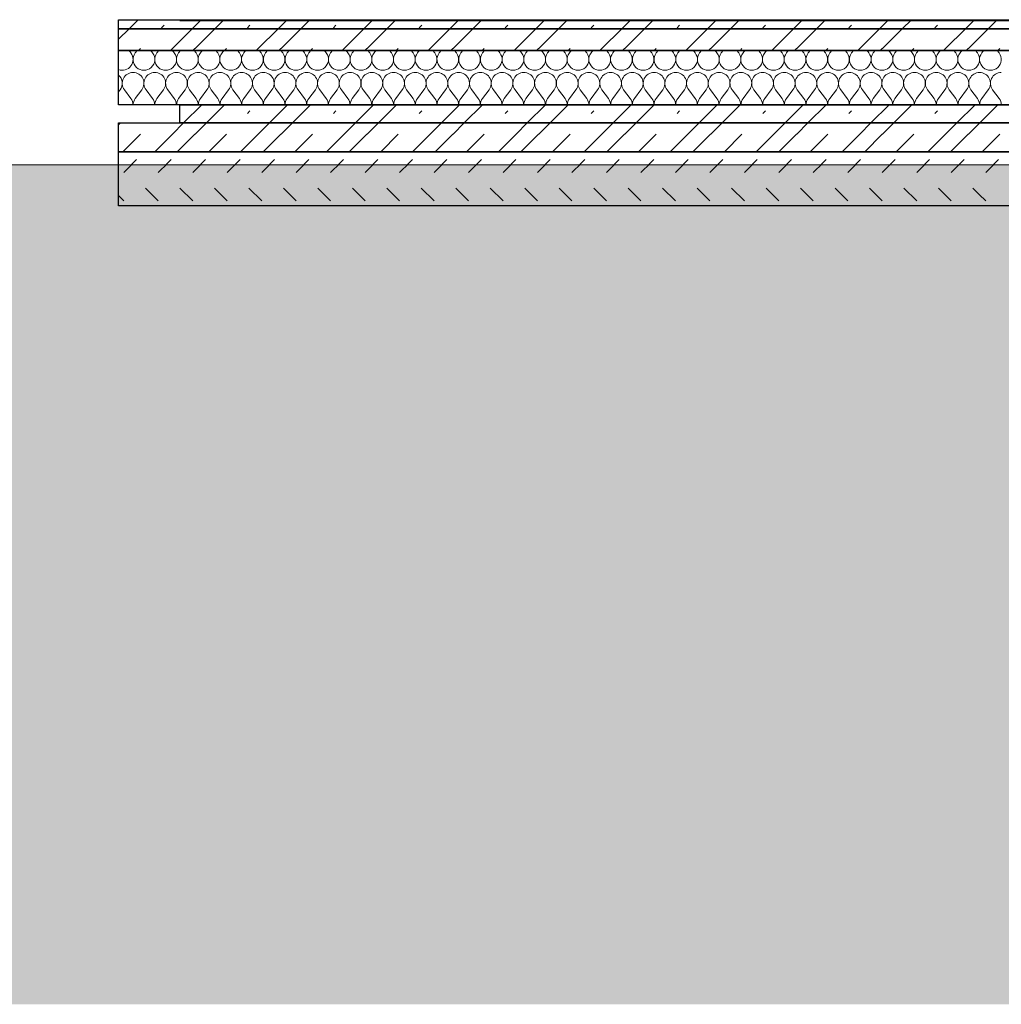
# Model space of a CAD drawing. Header units: millimetres. Extents: x -164296 to 75635, y 29674 to 91116.
# Tile 7 of 20: x -159373 to -156660, y 29674 to 32396. Entities that reach past the tile are written whole.
import ezdxf

# ---------------------------------------------------------------- set-up
doc = ezdxf.new("R2010")
doc.units = ezdxf.units.MM
doc.header["$MEASUREMENT"] = 0
doc.linetypes.add('Wipeout_Contour', pattern=[1000, 0, -1000])
for name, color, linetype in [('Konstrukce - nosné', 7, 'Continuous'), ('Nové_Výplně – Řezové', 7, 'Continuous'), ('Výplně – Řezové', 7, 'Continuous')]:
    doc.layers.add(name, color=color, linetype=linetype)

# ---------------------------------------------------------------- blocks, each defined once
blk = doc.blocks.new('*X10')
at = {"layer": 'Nové_Výplně – Řezové', "color": 21, "linetype": 'Continuous', "lineweight": 20, "true_color": 0xffaaaa}
for p, q in [((-159100.4, 32341.6), (-159071.2, 32370.9)), ((-158951.4, 32316.4), (-158896.9, 32370.9)), ((-158888.1, 32316.4), (-158833.7, 32370.9)), ((-158713.9, 32316.4), (-158659.4, 32370.9)), ((-158650.6, 32316.4), (-158596.2, 32370.9)), ((-158476.4, 32316.4), (-158421.9, 32370.9)), ((-158413.1, 32316.4), (-158358.7, 32370.9)), ((-158238.9, 32316.4), (-158184.4, 32370.9)), ((-158175.6, 32316.4), (-158121.2, 32370.9)), ((-158001.4, 32316.4), (-157946.9, 32370.9)), ((-157938.1, 32316.4), (-157883.7, 32370.9)), ((-157763.9, 32316.4), (-157709.4, 32370.9)), ((-157700.6, 32316.4), (-157646.2, 32370.9)), ((-157526.4, 32316.4), (-157471.9, 32370.9)), ((-157463.1, 32316.4), (-157408.7, 32370.9)), ((-157288.9, 32316.4), (-157234.4, 32370.9)), ((-157225.6, 32316.4), (-157171.2, 32370.9)), ((-157051.4, 32316.4), (-156996.9, 32370.9)), ((-156988.1, 32316.4), (-156933.7, 32370.9)), ((-156813.9, 32316.4), (-156759.4, 32370.9)), ((-156750.6, 32316.4), (-156696.2, 32370.9)), ((-159044.8, 32310.9), (-159039.3, 32316.4)), ((-158956.9, 32310.9), (-158951.4, 32316.4)), ((-158894.4, 32310.9), (-158888.9, 32316.4)), ((-158807.3, 32310.9), (-158801.8, 32316.4)), ((-158719.4, 32310.9), (-158713.9, 32316.4)), ((-158656.9, 32310.9), (-158651.4, 32316.4)), ((-158569.8, 32310.9), (-158564.3, 32316.4)), ((-158481.9, 32310.9), (-158476.4, 32316.4)), ((-158419.4, 32310.9), (-158413.9, 32316.4)), ((-158332.3, 32310.9), (-158326.8, 32316.4)), ((-158244.4, 32310.9), (-158238.9, 32316.4)), ((-158181.9, 32310.9), (-158176.4, 32316.4)), ((-158094.8, 32310.9), (-158089.3, 32316.4)), ((-158006.9, 32310.9), (-158001.4, 32316.4)), ((-157944.4, 32310.9), (-157938.9, 32316.4)), ((-157857.3, 32310.9), (-157851.8, 32316.4)), ((-157769.4, 32310.9), (-157763.9, 32316.4)), ((-157706.9, 32310.9), (-157701.4, 32316.4)), ((-157619.8, 32310.9), (-157614.3, 32316.4)), ((-157531.9, 32310.9), (-157526.4, 32316.4)), ((-157469.4, 32310.9), (-157463.9, 32316.4)), ((-157382.3, 32310.9), (-157376.8, 32316.4)), ((-157294.4, 32310.9), (-157288.9, 32316.4)), ((-157231.9, 32310.9), (-157226.4, 32316.4)), ((-157144.8, 32310.9), (-157139.3, 32316.4)), ((-157056.9, 32310.9), (-157051.4, 32316.4)), ((-156994.4, 32310.9), (-156988.9, 32316.4)), ((-156907.3, 32310.9), (-156901.8, 32316.4)), ((-156819.4, 32310.9), (-156813.9, 32316.4)), ((-156756.9, 32310.9), (-156751.4, 32316.4)), ((-156669.8, 32310.9), (-156664.3, 32316.4))]:
    blk.add_line(p, q, dxfattribs=at)
blk = doc.blocks.new('výplň_4_1', base_point=(0, 0))
at = {"layer": 'Nové_Výplně – Řezové', "color": 1, "linetype": 'Continuous', "lineweight": 25, "flags": 128}
blk.add_lwpolyline([(-159100.4, 32310.9), (-159100.4, 32370.9), (-152311.2, 32370.9), (-152311.2, 32310.9)], close=True, dxfattribs=at)
at = {"layer": 'Nové_Výplně – Řezové', "color": 21, "linetype": 'Continuous', "lineweight": 20, "true_color": 0xffaaaa}
blk.add_blockref('*X10', (0, 0), dxfattribs=at)
blk = doc.blocks.new('*X12')
at = {"layer": 'Nové_Výplně – Řezové', "color": 21, "linetype": 'Continuous', "lineweight": 20, "true_color": 0xffaaaa}
for p, q in [((-159066, 32304), (-159071.2, 32310.9)), ((-159054, 32304), (-159048.8, 32310.9)), ((-159006, 32304), (-159011.2, 32310.9)), ((-158994, 32304), (-158988.8, 32310.9)), ((-158946, 32304), (-158951.2, 32310.9)), ((-158934, 32304), (-158928.8, 32310.9)), ((-158886, 32304), (-158891.2, 32310.9)), ((-158874, 32304), (-158868.8, 32310.9)), ((-158826, 32304), (-158831.2, 32310.9)), ((-158814, 32304), (-158808.8, 32310.9)), ((-158766, 32304), (-158771.2, 32310.9)), ((-158754, 32304), (-158748.8, 32310.9)), ((-158706, 32304), (-158711.2, 32310.9)), ((-158694, 32304), (-158688.8, 32310.9)), ((-158646, 32304), (-158651.2, 32310.9)), ((-158634, 32304), (-158628.8, 32310.9)), ((-158586, 32304), (-158591.2, 32310.9)), ((-158574, 32304), (-158568.8, 32310.9)), ((-158526, 32304), (-158531.2, 32310.9)), ((-158514, 32304), (-158508.8, 32310.9)), ((-158466, 32304), (-158471.2, 32310.9)), ((-158454, 32304), (-158448.8, 32310.9)), ((-158406, 32304), (-158411.2, 32310.9)), ((-158394, 32304), (-158388.8, 32310.9)), ((-158346, 32304), (-158351.2, 32310.9)), ((-158334, 32304), (-158328.8, 32310.9)), ((-158286, 32304), (-158291.2, 32310.9)), ((-158274, 32304), (-158268.8, 32310.9)), ((-158226, 32304), (-158231.2, 32310.9)), ((-158214, 32304), (-158208.8, 32310.9)), ((-158166, 32304), (-158171.2, 32310.9)), ((-158154, 32304), (-158148.8, 32310.9)), ((-158106, 32304), (-158111.2, 32310.9)), ((-158094, 32304), (-158088.8, 32310.9)), ((-158046, 32304), (-158051.2, 32310.9)), ((-158034, 32304), (-158028.8, 32310.9)), ((-157986, 32304), (-157991.2, 32310.9)), ((-157974, 32304), (-157968.8, 32310.9)), ((-157926, 32304), (-157931.2, 32310.9)), ((-157914, 32304), (-157908.8, 32310.9)), ((-157866, 32304), (-157871.2, 32310.9)), ((-157854, 32304), (-157848.8, 32310.9)), ((-157806, 32304), (-157811.2, 32310.9)), ((-157794, 32304), (-157788.8, 32310.9)), ((-157746, 32304), (-157751.2, 32310.9)), ((-157734, 32304), (-157728.8, 32310.9)), ((-157686, 32304), (-157691.2, 32310.9)), ((-157674, 32304), (-157668.8, 32310.9)), ((-157626, 32304), (-157631.2, 32310.9)), ((-157614, 32304), (-157608.8, 32310.9)), ((-157566, 32304), (-157571.2, 32310.9)), ((-157554, 32304), (-157548.8, 32310.9)), ((-157506, 32304), (-157511.2, 32310.9)), ((-157494, 32304), (-157488.8, 32310.9)), ((-157446, 32304), (-157451.2, 32310.9)), ((-157434, 32304), (-157428.8, 32310.9)), ((-157386, 32304), (-157391.2, 32310.9)), ((-157374, 32304), (-157368.8, 32310.9)), ((-157326, 32304), (-157331.2, 32310.9)), ((-157314, 32304), (-157308.8, 32310.9)), ((-157266, 32304), (-157271.2, 32310.9)), ((-157254, 32304), (-157248.8, 32310.9)), ((-157206, 32304), (-157211.2, 32310.9)), ((-157194, 32304), (-157188.8, 32310.9)), ((-157146, 32304), (-157151.2, 32310.9)), ((-157134, 32304), (-157128.8, 32310.9)), ((-157086, 32304), (-157091.2, 32310.9)), ((-157074, 32304), (-157068.8, 32310.9)), ((-157026, 32304), (-157031.2, 32310.9)), ((-157014, 32304), (-157008.8, 32310.9)), ((-156966, 32304), (-156971.2, 32310.9)), ((-156954, 32304), (-156948.8, 32310.9)), ((-156906, 32304), (-156911.2, 32310.9)), ((-156894, 32304), (-156888.8, 32310.9)), ((-156846, 32304), (-156851.2, 32310.9)), ((-156834, 32304), (-156828.8, 32310.9)), ((-156786, 32304), (-156791.2, 32310.9)), ((-156774, 32304), (-156768.8, 32310.9)), ((-156726, 32304), (-156731.2, 32310.9)), ((-156714, 32304), (-156708.8, 32310.9)), ((-156666, 32304), (-156671.2, 32310.9)), ((-159100.4, 32196.1), (-159096, 32202)), ((-159066, 32178), (-159084, 32202)), ((-159054, 32178), (-159036, 32202)), ((-159006, 32178), (-159024, 32202)), ((-158994, 32178), (-158976, 32202)), ((-158946, 32178), (-158964, 32202)), ((-158934, 32178), (-158916, 32202)), ((-158886, 32178), (-158904, 32202)), ((-158874, 32178), (-158856, 32202)), ((-158826, 32178), (-158844, 32202)), ((-158814, 32178), (-158796, 32202)), ((-158766, 32178), (-158784, 32202)), ((-158754, 32178), (-158736, 32202)), ((-158706, 32178), (-158724, 32202)), ((-158694, 32178), (-158676, 32202)), ((-158646, 32178), (-158664, 32202)), ((-158634, 32178), (-158616, 32202)), ((-158586, 32178), (-158604, 32202)), ((-158574, 32178), (-158556, 32202)), ((-158526, 32178), (-158544, 32202)), ((-158514, 32178), (-158496, 32202)), ((-158466, 32178), (-158484, 32202)), ((-158454, 32178), (-158436, 32202)), ((-158406, 32178), (-158424, 32202)), ((-158394, 32178), (-158376, 32202)), ((-158346, 32178), (-158364, 32202)), ((-158334, 32178), (-158316, 32202)), ((-158286, 32178), (-158304, 32202)), ((-158274, 32178), (-158256, 32202)), ((-158226, 32178), (-158244, 32202)), ((-158214, 32178), (-158196, 32202)), ((-158166, 32178), (-158184, 32202)), ((-158154, 32178), (-158136, 32202)), ((-158106, 32178), (-158124, 32202)), ((-158094, 32178), (-158076, 32202)), ((-158046, 32178), (-158064, 32202)), ((-158034, 32178), (-158016, 32202)), ((-157986, 32178), (-158004, 32202)), ((-157974, 32178), (-157956, 32202)), ((-157926, 32178), (-157944, 32202)), ((-157914, 32178), (-157896, 32202)), ((-157866, 32178), (-157884, 32202)), ((-157854, 32178), (-157836, 32202)), ((-157806, 32178), (-157824, 32202)), ((-157794, 32178), (-157776, 32202)), ((-157746, 32178), (-157764, 32202)), ((-157734, 32178), (-157716, 32202)), ((-157686, 32178), (-157704, 32202)), ((-157674, 32178), (-157656, 32202)), ((-157626, 32178), (-157644, 32202)), ((-157614, 32178), (-157596, 32202)), ((-157566, 32178), (-157584, 32202)), ((-157554, 32178), (-157536, 32202)), ((-157506, 32178), (-157524, 32202)), ((-157494, 32178), (-157476, 32202)), ((-157446, 32178), (-157464, 32202)), ((-157434, 32178), (-157416, 32202)), ((-157386, 32178), (-157404, 32202)), ((-157374, 32178), (-157356, 32202)), ((-157326, 32178), (-157344, 32202)), ((-157314, 32178), (-157296, 32202)), ((-157266, 32178), (-157284, 32202)), ((-157254, 32178), (-157236, 32202)), ((-157206, 32178), (-157224, 32202)), ((-157194, 32178), (-157176, 32202)), ((-157146, 32178), (-157164, 32202)), ((-157134, 32178), (-157116, 32202)), ((-157086, 32178), (-157104, 32202)), ((-157074, 32178), (-157056, 32202)), ((-157026, 32178), (-157044, 32202)), ((-157014, 32178), (-156996, 32202)), ((-156966, 32178), (-156984, 32202)), ((-156954, 32178), (-156936, 32202)), ((-156906, 32178), (-156924, 32202)), ((-156894, 32178), (-156876, 32202)), ((-156846, 32178), (-156864, 32202)), ((-156834, 32178), (-156816, 32202)), ((-156786, 32178), (-156804, 32202)), ((-156774, 32178), (-156756, 32202)), ((-156726, 32178), (-156744, 32202)), ((-156714, 32178), (-156696, 32202)), ((-156666, 32178), (-156684, 32202))]:
    blk.add_line(p, q, dxfattribs=at)
for centre, start, end in [((-159090, 32286), 249.6345, 36.8699), ((-159030, 32286), 143.1301, 36.8699), ((-158970, 32286), 143.1301, 36.8699), ((-158910, 32286), 143.1301, 36.8699), ((-158850, 32286), 143.1301, 36.8699), ((-158790, 32286), 143.1301, 36.8699), ((-158730, 32286), 143.1301, 36.8699), ((-158670, 32286), 143.1301, 36.8699), ((-158610, 32286), 143.1301, 36.8699), ((-158550, 32286), 143.1301, 36.8699), ((-158490, 32286), 143.1301, 36.8699), ((-158430, 32286), 143.1301, 36.8699), ((-158370, 32286), 143.1301, 36.8699), ((-158310, 32286), 143.1301, 36.8699), ((-158250, 32286), 143.1301, 36.8699), ((-158190, 32286), 143.1301, 36.8699), ((-158130, 32286), 143.1301, 36.8699), ((-158070, 32286), 143.1301, 36.8699), ((-158010, 32286), 143.1301, 36.8699), ((-157950, 32286), 143.1301, 36.8699), ((-157890, 32286), 143.1301, 36.8699), ((-157830, 32286), 143.1301, 36.8699), ((-157770, 32286), 143.1301, 36.8699), ((-157710, 32286), 143.1301, 36.8699), ((-157650, 32286), 143.1301, 36.8699), ((-157590, 32286), 143.1301, 36.8699), ((-157530, 32286), 143.1301, 36.8699), ((-157470, 32286), 143.1301, 36.8699), ((-157410, 32286), 143.1301, 36.8699), ((-157350, 32286), 143.1301, 36.8699), ((-157290, 32286), 143.1301, 36.8699), ((-157230, 32286), 143.1301, 36.8699), ((-157170, 32286), 143.1301, 36.8699), ((-157110, 32286), 143.1301, 36.8699), ((-157050, 32286), 143.1301, 36.8699), ((-156990, 32286), 143.1301, 36.8699), ((-156930, 32286), 143.1301, 36.8699), ((-156870, 32286), 143.1301, 36.8699), ((-156810, 32286), 143.1301, 36.8699), ((-156750, 32286), 143.1301, 36.8699), ((-156690, 32286), 143.1301, 36.8699), ((-159120, 32220), 323.1301, 49.308), ((-159060, 32220), 90, 216.8699), ((-159060, 32220), 323.1301, 90), ((-159000, 32220), 90, 216.8699), ((-159000, 32220), 323.1301, 90), ((-158940, 32220), 90, 216.8699), ((-158940, 32220), 323.1301, 90), ((-158880, 32220), 90, 216.8699), ((-158880, 32220), 323.1301, 90), ((-158820, 32220), 90, 216.8699), ((-158820, 32220), 323.1301, 90), ((-158760, 32220), 90, 216.8699), ((-158760, 32220), 323.1301, 90), ((-158700, 32220), 90, 216.8699), ((-158700, 32220), 323.1301, 90), ((-158640, 32220), 90, 216.8699), ((-158640, 32220), 323.1301, 90), ((-158580, 32220), 90, 216.8699), ((-158580, 32220), 323.1301, 90), ((-158520, 32220), 90, 216.8699), ((-158520, 32220), 323.1301, 90), ((-158460, 32220), 90, 216.8699), ((-158460, 32220), 323.1301, 90), ((-158400, 32220), 90, 216.8699), ((-158400, 32220), 323.1301, 90), ((-158340, 32220), 90, 216.8699), ((-158340, 32220), 323.1301, 90), ((-158280, 32220), 90, 216.8699), ((-158280, 32220), 323.1301, 90), ((-158220, 32220), 90, 216.8699), ((-158220, 32220), 323.1301, 90), ((-158160, 32220), 90, 216.8699), ((-158160, 32220), 323.1301, 90), ((-158100, 32220), 90, 216.8699), ((-158100, 32220), 323.1301, 90), ((-158040, 32220), 90, 216.8699), ((-158040, 32220), 323.1301, 90), ((-157980, 32220), 90, 216.8699), ((-157980, 32220), 323.1301, 90), ((-157920, 32220), 90, 216.8699), ((-157920, 32220), 323.1301, 90), ((-157860, 32220), 90, 216.8699), ((-157860, 32220), 323.1301, 90), ((-157800, 32220), 90, 216.8699), ((-157800, 32220), 323.1301, 90), ((-157740, 32220), 90, 216.8699), ((-157740, 32220), 323.1301, 90), ((-157680, 32220), 90, 216.8699), ((-157680, 32220), 323.1301, 90), ((-157620, 32220), 90, 216.8699), ((-157620, 32220), 323.1301, 90), ((-157560, 32220), 90, 216.8699), ((-157560, 32220), 323.1301, 90), ((-157500, 32220), 90, 216.8699), ((-157500, 32220), 323.1301, 90), ((-157440, 32220), 90, 216.8699), ((-157440, 32220), 323.1301, 90), ((-157380, 32220), 90, 216.8699), ((-157380, 32220), 323.1301, 90), ((-157320, 32220), 90, 216.8699), ((-157320, 32220), 323.1301, 90), ((-157260, 32220), 90, 216.8699), ((-157260, 32220), 323.1301, 90), ((-157200, 32220), 90, 216.8699), ((-157200, 32220), 323.1301, 90), ((-157140, 32220), 90, 216.8699), ((-157140, 32220), 323.1301, 90), ((-157080, 32220), 90, 216.8699), ((-157080, 32220), 323.1301, 90), ((-157020, 32220), 90, 216.8699), ((-157020, 32220), 323.1301, 90), ((-156960, 32220), 90, 216.8699), ((-156960, 32220), 323.1301, 90), ((-156900, 32220), 90, 216.8699), ((-156900, 32220), 323.1301, 90), ((-156840, 32220), 90, 216.8699), ((-156840, 32220), 323.1301, 90), ((-156780, 32220), 90, 216.8699), ((-156780, 32220), 323.1301, 90), ((-156720, 32220), 90, 216.8699), ((-156720, 32220), 323.1301, 90), ((-156660, 32220), 90, 216.8699), ((-159090, 32160), 1.6704, 36.8699), ((-159030, 32160), 143.1301, 178.3296), ((-159030, 32160), 1.6704, 36.8699), ((-158970, 32160), 143.1301, 178.3296), ((-158970, 32160), 1.6704, 36.8699), ((-158910, 32160), 143.1301, 178.3296), ((-158910, 32160), 1.6704, 36.8699), ((-158850, 32160), 143.1301, 178.3296), ((-158850, 32160), 1.6704, 36.8699), ((-158790, 32160), 143.1301, 178.3296), ((-158790, 32160), 1.6704, 36.8699), ((-158730, 32160), 143.1301, 178.3296), ((-158730, 32160), 1.6704, 36.8699), ((-158670, 32160), 143.1301, 178.3296), ((-158670, 32160), 1.6704, 36.8699), ((-158610, 32160), 143.1301, 178.3296), ((-158610, 32160), 1.6704, 36.8699), ((-158550, 32160), 143.1301, 178.3296), ((-158550, 32160), 1.6704, 36.8699), ((-158490, 32160), 143.1301, 178.3296), ((-158490, 32160), 1.6704, 36.8699), ((-158430, 32160), 143.1301, 178.3296), ((-158430, 32160), 1.6704, 36.8699), ((-158370, 32160), 143.1301, 178.3296), ((-158370, 32160), 1.6704, 36.8699), ((-158310, 32160), 143.1301, 178.3296), ((-158310, 32160), 1.6704, 36.8699), ((-158250, 32160), 143.1301, 178.3296), ((-158250, 32160), 1.6704, 36.8699), ((-158190, 32160), 143.1301, 178.3296), ((-158190, 32160), 1.6704, 36.8699), ((-158130, 32160), 143.1301, 178.3296), ((-158130, 32160), 1.6704, 36.8699), ((-158070, 32160), 143.1301, 178.3296), ((-158070, 32160), 1.6704, 36.8699), ((-158010, 32160), 143.1301, 178.3296), ((-158010, 32160), 1.6704, 36.8699), ((-157950, 32160), 143.1301, 178.3296), ((-157950, 32160), 1.6704, 36.8699), ((-157890, 32160), 143.1301, 178.3296), ((-157890, 32160), 1.6704, 36.8699), ((-157830, 32160), 143.1301, 178.3296), ((-157830, 32160), 1.6704, 36.8699), ((-157770, 32160), 143.1301, 178.3296), ((-157770, 32160), 1.6704, 36.8699), ((-157710, 32160), 143.1301, 178.3296), ((-157710, 32160), 1.6704, 36.8699), ((-157650, 32160), 143.1301, 178.3296), ((-157650, 32160), 1.6704, 36.8699), ((-157590, 32160), 143.1301, 178.3296), ((-157590, 32160), 1.6704, 36.8699), ((-157530, 32160), 143.1301, 178.3296), ((-157530, 32160), 1.6704, 36.8699), ((-157470, 32160), 143.1301, 178.3296), ((-157470, 32160), 1.6704, 36.8699), ((-157410, 32160), 143.1301, 178.3296), ((-157410, 32160), 1.6704, 36.8699), ((-157350, 32160), 143.1301, 178.3296), ((-157350, 32160), 1.6704, 36.8699), ((-157290, 32160), 143.1301, 178.3296), ((-157290, 32160), 1.6704, 36.8699), ((-157230, 32160), 143.1301, 178.3296), ((-157230, 32160), 1.6704, 36.8699), ((-157170, 32160), 143.1301, 178.3296), ((-157170, 32160), 1.6704, 36.8699), ((-157110, 32160), 143.1301, 178.3296), ((-157110, 32160), 1.6704, 36.8699), ((-157050, 32160), 143.1301, 178.3296), ((-157050, 32160), 1.6704, 36.8699), ((-156990, 32160), 143.1301, 178.3296), ((-156990, 32160), 1.6704, 36.8699), ((-156930, 32160), 143.1301, 178.3296), ((-156930, 32160), 1.6704, 36.8699), ((-156870, 32160), 143.1301, 178.3296), ((-156870, 32160), 1.6704, 36.8699), ((-156810, 32160), 143.1301, 178.3296), ((-156810, 32160), 1.6704, 36.8699), ((-156750, 32160), 143.1301, 178.3296), ((-156750, 32160), 1.6704, 36.8699), ((-156690, 32160), 143.1301, 178.3296), ((-156690, 32160), 1.6704, 36.8699)]:
    blk.add_arc(centre, 30, start, end, dxfattribs=at)
blk = doc.blocks.new('výplň_5_1', base_point=(0, 0))
at = {"layer": 'Nové_Výplně – Řezové', "color": 1, "linetype": 'Continuous', "lineweight": 25, "flags": 128}
blk.add_lwpolyline([(-159100.4, 32160.9), (-159100.4, 32310.9), (-152311.2, 32310.9), (-152311.2, 32160.9)], close=True, dxfattribs=at)
at = {"layer": 'Nové_Výplně – Řezové', "color": 21, "linetype": 'Continuous', "lineweight": 20, "true_color": 0xffaaaa}
blk.add_blockref('*X12', (0, 0), dxfattribs=at)
blk = doc.blocks.new('*X14')
at = {"layer": 'Nové_Výplně – Řezové', "color": 21, "linetype": 'Continuous', "lineweight": 20, "true_color": 0xffaaaa}
for p, q in [((-159071.2, 32370.9), (-159046.2, 32395.9)), ((-158896.9, 32370.9), (-158871.9, 32395.9)), ((-158833.7, 32370.9), (-158808.7, 32395.9)), ((-158659.4, 32370.9), (-158634.4, 32395.9)), ((-158596.2, 32370.9), (-158571.2, 32395.9)), ((-158421.9, 32370.9), (-158396.9, 32395.9)), ((-158358.7, 32370.9), (-158333.7, 32395.9)), ((-158184.4, 32370.9), (-158159.4, 32395.9)), ((-158121.2, 32370.9), (-158096.2, 32395.9)), ((-157946.9, 32370.9), (-157921.9, 32395.9)), ((-157883.7, 32370.9), (-157858.7, 32395.9)), ((-157709.4, 32370.9), (-157684.4, 32395.9)), ((-157646.2, 32370.9), (-157621.2, 32395.9)), ((-157471.9, 32370.9), (-157446.9, 32395.9)), ((-157408.7, 32370.9), (-157383.7, 32395.9)), ((-157234.4, 32370.9), (-157209.4, 32395.9)), ((-157171.2, 32370.9), (-157146.2, 32395.9)), ((-156996.9, 32370.9), (-156971.9, 32395.9)), ((-156933.7, 32370.9), (-156908.7, 32395.9)), ((-156759.4, 32370.9), (-156734.4, 32395.9)), ((-156696.2, 32370.9), (-156671.2, 32395.9)), ((-158981.3, 32373.6), (-158974.3, 32380.6)), ((-158743.8, 32373.6), (-158736.8, 32380.6)), ((-158506.3, 32373.6), (-158499.3, 32380.6)), ((-158268.8, 32373.6), (-158261.8, 32380.6)), ((-158031.3, 32373.6), (-158024.3, 32380.6)), ((-157793.8, 32373.6), (-157786.8, 32380.6)), ((-157556.3, 32373.6), (-157549.3, 32380.6)), ((-157318.8, 32373.6), (-157311.8, 32380.6)), ((-157081.3, 32373.6), (-157074.3, 32380.6)), ((-156843.8, 32373.6), (-156836.8, 32380.6))]:
    blk.add_line(p, q, dxfattribs=at)
blk = doc.blocks.new('výplň_6_1', base_point=(0, 0))
at = {"layer": 'Nové_Výplně – Řezové', "color": 1, "linetype": 'Continuous', "lineweight": 25, "flags": 128}
blk.add_lwpolyline([(-159100.4, 32370.9), (-159100.4, 32395.9), (-152311.2, 32395.9), (-152311.2, 32370.9)], close=True, dxfattribs=at)
at = {"layer": 'Nové_Výplně – Řezové', "color": 21, "linetype": 'Continuous', "lineweight": 20, "true_color": 0xffaaaa}
blk.add_blockref('*X14', (0, 0), dxfattribs=at)
blk = doc.blocks.new('*X16')
at = {"layer": 'Nové_Výplně – Řezové', "color": 21, "linetype": 'Continuous', "lineweight": 20, "true_color": 0xffaaaa}
for p, q in [((-159100.4, 32104.9), (-159094.4, 32110.9)), ((-158951.4, 32079.7), (-158920.2, 32110.9)), ((-158888.1, 32079.7), (-158856.9, 32110.9)), ((-158713.9, 32079.7), (-158682.7, 32110.9)), ((-158650.6, 32079.7), (-158619.4, 32110.9)), ((-158476.4, 32079.7), (-158445.2, 32110.9)), ((-158413.1, 32079.7), (-158381.9, 32110.9)), ((-158238.9, 32079.7), (-158207.7, 32110.9)), ((-158175.6, 32079.7), (-158144.4, 32110.9)), ((-158001.4, 32079.7), (-157970.2, 32110.9)), ((-157938.1, 32079.7), (-157906.9, 32110.9)), ((-157763.9, 32079.7), (-157732.7, 32110.9)), ((-157700.6, 32079.7), (-157669.4, 32110.9)), ((-157526.4, 32079.7), (-157495.2, 32110.9)), ((-157463.1, 32079.7), (-157431.9, 32110.9)), ((-157288.9, 32079.7), (-157257.7, 32110.9)), ((-157225.6, 32079.7), (-157194.4, 32110.9)), ((-157051.4, 32079.7), (-157020.2, 32110.9)), ((-156988.1, 32079.7), (-156956.9, 32110.9)), ((-156813.9, 32079.7), (-156782.7, 32110.9)), ((-156750.6, 32079.7), (-156719.4, 32110.9)), ((-159088, 32030.9), (-159039.3, 32079.7)), ((-159000.2, 32030.9), (-158951.4, 32079.7)), ((-158937.7, 32030.9), (-158888.9, 32079.7)), ((-158850.5, 32030.9), (-158801.8, 32079.7)), ((-158762.7, 32030.9), (-158713.9, 32079.7)), ((-158700.2, 32030.9), (-158651.4, 32079.7)), ((-158613, 32030.9), (-158564.3, 32079.7)), ((-158525.2, 32030.9), (-158476.4, 32079.7)), ((-158462.7, 32030.9), (-158413.9, 32079.7)), ((-158375.5, 32030.9), (-158326.8, 32079.7)), ((-158287.7, 32030.9), (-158238.9, 32079.7)), ((-158225.2, 32030.9), (-158176.4, 32079.7)), ((-158138, 32030.9), (-158089.3, 32079.7)), ((-158050.2, 32030.9), (-158001.4, 32079.7)), ((-157987.7, 32030.9), (-157938.9, 32079.7)), ((-157900.5, 32030.9), (-157851.8, 32079.7)), ((-157812.7, 32030.9), (-157763.9, 32079.7)), ((-157750.2, 32030.9), (-157701.4, 32079.7)), ((-157663, 32030.9), (-157614.3, 32079.7)), ((-157575.2, 32030.9), (-157526.4, 32079.7)), ((-157512.7, 32030.9), (-157463.9, 32079.7)), ((-157425.5, 32030.9), (-157376.8, 32079.7)), ((-157337.7, 32030.9), (-157288.9, 32079.7)), ((-157275.2, 32030.9), (-157226.4, 32079.7)), ((-157188, 32030.9), (-157139.3, 32079.7)), ((-157100.2, 32030.9), (-157051.4, 32079.7)), ((-157037.7, 32030.9), (-156988.9, 32079.7)), ((-156950.5, 32030.9), (-156901.8, 32079.7)), ((-156862.7, 32030.9), (-156813.9, 32079.7)), ((-156800.2, 32030.9), (-156751.4, 32079.7)), ((-156713, 32030.9), (-156664.3, 32079.7))]:
    blk.add_line(p, q, dxfattribs=at)
blk = doc.blocks.new('výplň_7_1', base_point=(0, 0))
at = {"layer": 'Nové_Výplně – Řezové', "color": 1, "linetype": 'Continuous', "lineweight": 25, "flags": 128}
blk.add_lwpolyline([(-159100.4, 32110.9), (-152304.7, 32110.9), (-152304.7, 32030.9), (-159100.4, 32030.9)], close=True, dxfattribs=at)
at = {"layer": 'Nové_Výplně – Řezové', "color": 21, "linetype": 'Continuous', "lineweight": 20, "true_color": 0xffaaaa}
blk.add_blockref('*X16', (0, 0), dxfattribs=at)
blk = doc.blocks.new('*X18')
at = {"layer": 'Nové_Výplně – Řezové', "color": 21, "linetype": 'Continuous', "lineweight": 20, "true_color": 0xffaaaa}
for p, q in [((-159085.7, 31973.7), (-159050.3, 32009)), ((-158990.4, 31973.7), (-158955, 32009)), ((-158895.1, 31973.7), (-158859.7, 32009)), ((-158799.8, 31973.7), (-158764.4, 32009)), ((-158704.5, 31973.7), (-158669.1, 32009)), ((-158609.2, 31973.7), (-158573.8, 32009)), ((-158513.9, 31973.7), (-158478.5, 32009)), ((-158418.6, 31973.7), (-158383.2, 32009)), ((-158323.3, 31973.7), (-158287.9, 32009)), ((-158228, 31973.7), (-158192.6, 32009)), ((-158132.7, 31973.7), (-158097.3, 32009)), ((-158037.4, 31973.7), (-158002, 32009)), ((-157942.1, 31973.7), (-157906.7, 32009)), ((-157846.8, 31973.7), (-157811.4, 32009)), ((-157751.5, 31973.7), (-157716.1, 32009)), ((-157656.2, 31973.7), (-157620.8, 32009)), ((-157560.9, 31973.7), (-157525.5, 32009)), ((-157465.6, 31973.7), (-157430.2, 32009)), ((-157370.3, 31973.7), (-157334.9, 32009)), ((-157275, 31973.7), (-157239.6, 32009)), ((-157179.7, 31973.7), (-157144.3, 32009)), ((-157084.4, 31973.7), (-157049, 32009)), ((-156989.1, 31973.7), (-156953.7, 32009)), ((-156893.8, 31973.7), (-156858.4, 32009)), ((-156798.5, 31973.7), (-156763.1, 32009)), ((-156703.2, 31973.7), (-156667.8, 32009)), ((-159085.7, 31894.8), (-159100.4, 31909.5)), ((-158990.4, 31894.8), (-159025.7, 31930.1)), ((-158895.1, 31894.8), (-158930.4, 31930.1)), ((-158799.8, 31894.8), (-158835.1, 31930.1)), ((-158704.5, 31894.8), (-158739.8, 31930.1)), ((-158626.8, 31912.4), (-158644.5, 31930.1)), ((-158609.2, 31894.8), (-158626.8, 31912.4)), ((-158513.9, 31894.8), (-158549.2, 31930.1)), ((-158418.6, 31894.8), (-158453.9, 31930.1)), ((-158323.3, 31894.8), (-158358.6, 31930.1)), ((-158228, 31894.8), (-158263.3, 31930.1)), ((-158150.3, 31912.4), (-158168, 31930.1)), ((-158132.7, 31894.8), (-158150.3, 31912.4)), ((-158037.4, 31894.8), (-158072.7, 31930.1)), ((-157942.1, 31894.8), (-157977.4, 31930.1)), ((-157846.8, 31894.8), (-157882.1, 31930.1)), ((-157751.5, 31894.8), (-157786.8, 31930.1)), ((-157673.8, 31912.4), (-157691.5, 31930.1)), ((-157656.2, 31894.8), (-157673.8, 31912.4)), ((-157560.9, 31894.8), (-157596.2, 31930.1)), ((-157465.6, 31894.8), (-157500.9, 31930.1)), ((-157370.3, 31894.8), (-157405.6, 31930.1)), ((-157275, 31894.8), (-157310.3, 31930.1)), ((-157197.3, 31912.4), (-157215, 31930.1)), ((-157179.7, 31894.8), (-157197.3, 31912.4)), ((-157084.4, 31894.8), (-157119.7, 31930.1)), ((-156989.1, 31894.8), (-157024.4, 31930.1)), ((-156893.8, 31894.8), (-156929.1, 31930.1)), ((-156798.5, 31894.8), (-156833.8, 31930.1)), ((-156720.8, 31912.4), (-156738.5, 31930.1)), ((-156703.2, 31894.8), (-156720.8, 31912.4))]:
    blk.add_line(p, q, dxfattribs=at)
blk = doc.blocks.new('výplň_8_1', base_point=(0, 0))
at = {"layer": 'Nové_Výplně – Řezové', "color": 1, "linetype": 'Continuous', "lineweight": 25, "flags": 128}
blk.add_lwpolyline([(-159100.4, 32030.9), (-152304.7, 32030.9), (-152304.7, 31880.9), (-159100.4, 31880.9), (-159100.4, 31991.6)], close=True, dxfattribs=at)
at = {"layer": 'Nové_Výplně – Řezové', "color": 21, "linetype": 'Continuous', "lineweight": 20, "true_color": 0xffaaaa}
blk.add_blockref('*X18', (0, 0), dxfattribs=at)
blk = doc.blocks.new('*X23')
at = {"layer": 'Nové_Výplně – Řezové', "color": 21, "linetype": 'Continuous', "lineweight": 20, "true_color": 0xffaaaa}
for p, q in [((-158920.2, 32110.9), (-158870.2, 32160.9)), ((-158856.9, 32110.9), (-158806.9, 32160.9)), ((-158682.7, 32110.9), (-158632.7, 32160.9)), ((-158619.4, 32110.9), (-158569.4, 32160.9)), ((-158445.2, 32110.9), (-158395.2, 32160.9)), ((-158381.9, 32110.9), (-158331.9, 32160.9)), ((-158207.7, 32110.9), (-158157.7, 32160.9)), ((-158144.4, 32110.9), (-158094.4, 32160.9)), ((-157970.2, 32110.9), (-157920.2, 32160.9)), ((-157906.9, 32110.9), (-157856.9, 32160.9)), ((-157732.7, 32110.9), (-157682.7, 32160.9)), ((-157669.4, 32110.9), (-157619.4, 32160.9)), ((-157495.2, 32110.9), (-157445.2, 32160.9)), ((-157431.9, 32110.9), (-157381.9, 32160.9)), ((-157257.7, 32110.9), (-157207.7, 32160.9)), ((-157194.4, 32110.9), (-157144.4, 32160.9)), ((-157020.2, 32110.9), (-156970.2, 32160.9)), ((-156956.9, 32110.9), (-156906.9, 32160.9)), ((-156782.7, 32110.9), (-156732.7, 32160.9)), ((-156719.4, 32110.9), (-156669.4, 32160.9)), ((-158743.8, 32136.9), (-158736.8, 32143.9)), ((-158506.3, 32136.9), (-158499.3, 32143.9)), ((-158268.8, 32136.9), (-158261.8, 32143.9)), ((-158031.3, 32136.9), (-158024.3, 32143.9)), ((-157793.8, 32136.9), (-157786.8, 32143.9)), ((-157556.3, 32136.9), (-157549.3, 32143.9)), ((-157318.8, 32136.9), (-157311.8, 32143.9)), ((-157081.3, 32136.9), (-157074.3, 32143.9)), ((-156843.8, 32136.9), (-156836.8, 32143.9))]:
    blk.add_line(p, q, dxfattribs=at)
blk = doc.blocks.new('výplň_9_1', base_point=(0, 0))
at = {"layer": 'Nové_Výplně – Řezové', "color": 1, "linetype": 'Continuous', "lineweight": 25, "flags": 128}
blk.add_lwpolyline([(-158930.4, 32110.9), (-158930.4, 32160.9), (-152311.2, 32160.9), (-152311.2, 32110.9)], close=True, dxfattribs=at)
at = {"layer": 'Nové_Výplně – Řezové', "color": 21, "linetype": 'Continuous', "lineweight": 20, "true_color": 0xffaaaa}
blk.add_blockref('*X23', (0, 0), dxfattribs=at)

msp = doc.modelspace()

# ---------------------------------------------------------------- linework, layer by layer
at = {"layer": 'Konstrukce - nosné', "color": 7, "linetype": 'Continuous', "lineweight": 35}
for p, q in [((-152304.7, 32393.6), (-158930.5, 32393.6)), ((-152255.4, 31993.6), (-160122.8, 31993.6))]:
    msp.add_line(p, q, dxfattribs=at)

# ---------------------------------------------------------------- block references
at = {"layer": 'Nové_Výplně – Řezové', "color": 21, "linetype": 'Continuous', "lineweight": 20, "true_color": 0xffaaaa}
for name in ['výplň_6_1', 'výplň_4_1', 'výplň_5_1', 'výplň_9_1', 'výplň_7_1']:
    msp.add_blockref(name, (0, 0), dxfattribs=at)

# ---------------------------------------------------------------- next in the draw order: wipeouts: each hides what was drawn before it
at = {"color": 254, "linetype": 'Wipeout_Contour', "lineweight": 0, "ltscale": 1274274.653638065}
msp.add_wipeout([(-160741.8, 29673.6), (-160741.8, 31223.6), (-160122.8, 31223.6), (-160122.8, 31993.6), (-152404.7, 31993.6), (-152404.7, 31223.6), (-151645.1, 31223.6), (-151645.1, 29673.6)], dxfattribs=at).dxf.layer = 'Výplně – Řezové'

# ---------------------------------------------------------------- next in the draw order: hatches: boundary and pattern name
at = {"layer": 'Výplně – Řezové', "linetype": 'Continuous', "lineweight": 13, "true_color": 0xbf7d1a}
h = msp.add_hatch(dxfattribs=at)
h.set_pattern_fill('Zemina_0001', color=32, style=0, pattern_type=2)
h.set_pattern_definition([(45, (0, 0), (-55.154327, 55.154327), []), (45, (-18.38, 18.38), (-110.30865, 110.30865), []), (45, (-36.77, 36.77), (-110.30865, 110.30865), []), (135, (-55.154, 55.154), (18.3847756, 18.3847756), [77.999997, -77.999997])])
h.paths.add_polyline_path([(-160741.8, 29673.6), (-160741.8, 31223.6), (-160122.8, 31223.6), (-160122.8, 31993.6), (-152404.7, 31993.6), (-152404.7, 31223.6), (-151645.1, 31223.6), (-151645.1, 29673.6)])

# ---------------------------------------------------------------- next in the draw order: block references
at = {"layer": 'Nové_Výplně – Řezové', "color": 21, "linetype": 'Continuous', "lineweight": 20, "true_color": 0xffaaaa}
msp.add_blockref('výplň_8_1', (0, 0), dxfattribs=at)

doc.saveas('drawing.dxf')
